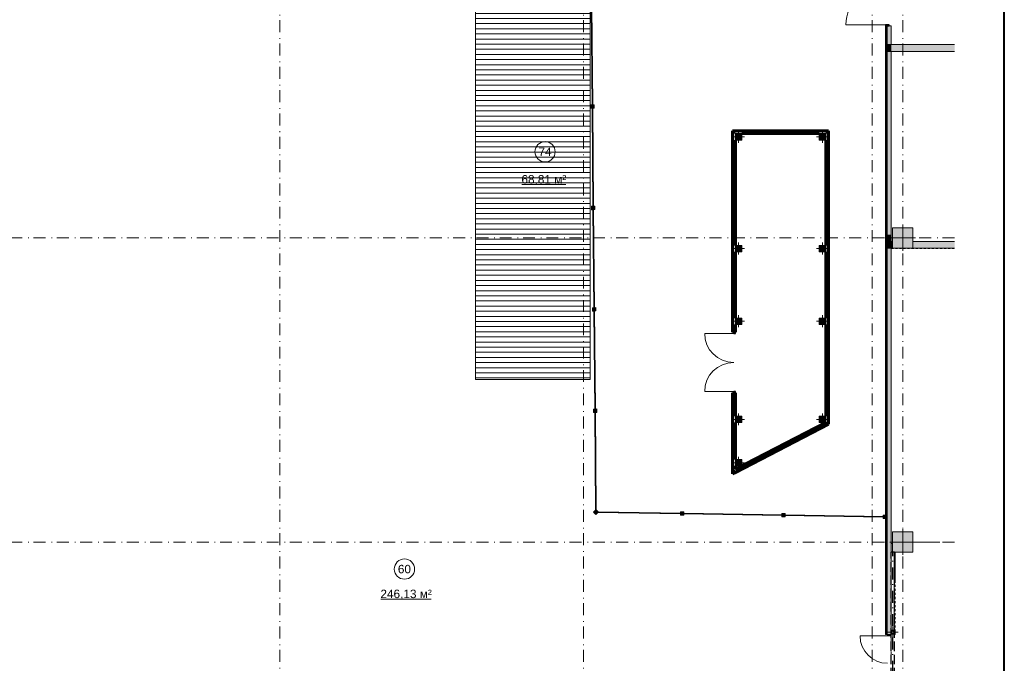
# Model space of a CAD drawing. Header units: millimetres. Extents: x 0 to 1396, y 0 to 589.
# Tile 18 of 23: x 269 to 415, y 280 to 375. Entities that reach past the tile are written whole.
import ezdxf
from ezdxf.xclip import XClip

# ---------------------------------------------------------------- set-up
doc = ezdxf.new("R2010")
doc.units = ezdxf.units.MM
doc.header["$MEASUREMENT"] = 0
doc.header["$XCLIPFRAME"] = 0
for name, pattern in [('Невидимая', [3.912222, 2.822222, -1.09]), ('Штриховая', [5.644444, 2.822222, -2.822222]), ('Штрихпунктирная', [6.702778, 3.527778, -1.763889, 0, -1.411111])]:
    doc.linetypes.add(name, pattern=pattern)
for name, color, linetype in [('Конструктив - ГКЛ', 7, 'Continuous'), ('Конструктив - Колонны', 7, 'Continuous'), ('Конструктив - колонны ул сущ.', 7, 'Continuous'), ('Конструктив - Стена сущ для Кладочного плана', 7, 'Continuous'), ('Конструктив - стены бассейнов жб нов', 7, 'Continuous'), ('Конструктив - Стены Внутр сущ.', 7, 'Continuous'), ('Конструктив - Стены наружние фасад', 7, 'Continuous'), ('Конструктив - Фасадные стены сущ', 7, 'Continuous'), ('Местность - Забор', 7, 'Continuous'), ('УЛИЦА_Стойки стропильные', 7, 'Continuous'), ('Элемент Модели - Зона', 7, 'Continuous'), ('Элемент модели - Зоны уличных помещений', 7, 'Continuous'), ('Элемент Модели - Оси', 7, 'Continuous')]:
    doc.layers.add(name, color=color, linetype=linetype)
doc.styles.add('СГЕНЕРИР_СТИЛЬ_3', font='txt')

# ---------------------------------------------------------------- blocks, each defined once
blk = doc.blocks.new('Чертеж_2_2', base_point=(217.7, 72.6))
at = {"layer": 'Конструктив - ГКЛ', "linetype": 'Continuous', "lineweight": 0, "true_color": 0x000000}
for points in [[(398.25, 341.1), (398.25, 341.04), (398.58, 341.04), (398.58, 341.08), (398.88, 341.08), (398.88, 341.04), (399.18, 341.04), (399.18, 341.08), (399.48, 341.08), (399.48, 341.04), (399.78, 341.04), (399.78, 341.08), (400.08, 341.08), (400.08, 341.04), (400.38, 341.04), (400.38, 341.08), (400.68, 341.08), (400.68, 341.04), (400.98, 341.04), (400.98, 341.08), (401.28, 341.08), (401.28, 341.04), (401.58, 341.04), (401.58, 341.08), (401.88, 341.08), (401.88, 341.04), (402.18, 341.04), (402.18, 341.08), (402.48, 341.08), (402.48, 341.04), (402.78, 341.04), (402.78, 341.08), (403.08, 341.08), (403.08, 341.04), (403.38, 341.04), (403.38, 341.08), (403.68, 341.08), (403.68, 341.04), (403.98, 341.04), (403.98, 341.08), (404.28, 341.08), (404.28, 341.04), (404.58, 341.04), (404.58, 341.08), (404.88, 341.08), (404.88, 341.04), (405.18, 341.04), (405.18, 341.08), (405.48, 341.08), (405.48, 341.04), (405.78, 341.04), (405.78, 341.08), (406.08, 341.08), (406.08, 341.04), (406.38, 341.04), (406.38, 341.08), (406.68, 341.08), (406.68, 341.04), (406.98, 341.04), (406.98, 341.08), (407.28, 341.08), (407.28, 341.04), (407.58, 341.04), (407.58, 341.08), (407.64, 341.08), (407.64, 341.1)], [(398.84, 296.08), (398.71, 296.08), (398.71, 284.53), (398.75, 284.53), (398.75, 284.03), (398.71, 284.03), (398.71, 283.92), (398.84, 283.92)]]:
    blk.add_hatch(color=18, dxfattribs=at).paths.add_polyline_path(points)
at = {"layer": 'Конструктив - Колонны', "linetype": 'Continuous', "lineweight": 0, "true_color": 0x000000}
for points in [[(398.45, 341.1), (401.45, 341.1), (401.45, 344.1), (398.45, 344.1)], [(398.45, 296.1), (401.45, 296.1), (401.45, 299.1), (398.45, 299.1)]]:
    blk.add_hatch(color=18, dxfattribs=at).paths.add_polyline_path(points)
at = {"layer": 'Конструктив - колонны ул сущ.', "linetype": 'Continuous', "lineweight": 0, "true_color": 0x000000}
for points in [[(375.18, 357.1), (376.13, 357.1), (376.13, 358.05), (375.18, 358.05)], [(387.6, 357.1), (388.55, 357.1), (388.55, 358.05), (387.6, 358.05)], [(375.18, 340.56), (376.13, 340.56), (376.13, 341.51), (375.18, 341.51)], [(387.6, 340.56), (388.55, 340.56), (388.55, 341.51), (387.6, 341.51)], [(375.18, 329.81), (376.13, 329.81), (376.13, 330.76), (375.18, 330.76)], [(387.6, 329.81), (388.55, 329.81), (388.55, 330.76), (387.6, 330.76)], [(375.18, 315.29), (376.13, 315.29), (376.13, 316.24), (375.18, 316.24)], [(387.6, 315.29), (388.55, 315.29), (388.55, 316.24), (387.6, 316.24)], [(375.18, 308.87), (376.13, 308.87), (376.13, 309.82), (375.18, 309.82)]]:
    blk.add_hatch(color=18, dxfattribs=at).paths.add_polyline_path(points)
at = {"layer": 'Конструктив - стены бассейнов жб нов', "linetype": 'Continuous', "lineweight": 0, "true_color": 0x000000}
blk.add_hatch(color=18, dxfattribs=at).paths.add_polyline_path([(398.25, 341.1), (398.25, 341.04), (398.58, 341.04), (398.58, 341.08), (398.88, 341.08), (398.88, 341.04), (399.18, 341.04), (399.18, 341.08), (399.48, 341.08), (399.48, 341.04), (399.78, 341.04), (399.78, 341.08), (400.08, 341.08), (400.08, 341.04), (400.38, 341.04), (400.38, 341.08), (400.68, 341.08), (400.68, 341.04), (400.98, 341.04), (400.98, 341.08), (401.28, 341.08), (401.28, 341.04), (401.58, 341.04), (401.58, 341.08), (401.88, 341.08), (401.88, 341.04), (402.18, 341.04), (402.18, 341.08), (402.48, 341.08), (402.48, 341.04), (402.78, 341.04), (402.78, 341.08), (403.08, 341.08), (403.08, 341.04), (403.38, 341.04), (403.38, 341.08), (403.68, 341.08), (403.68, 341.04), (403.98, 341.04), (403.98, 341.08), (404.28, 341.08), (404.28, 341.04), (404.58, 341.04), (404.58, 341.08), (404.88, 341.08), (404.88, 341.04), (405.18, 341.04), (405.18, 341.08), (405.48, 341.08), (405.48, 341.04), (405.78, 341.04), (405.78, 341.08), (406.08, 341.08), (406.08, 341.04), (406.38, 341.04), (406.38, 341.08), (406.68, 341.08), (406.68, 341.04), (406.98, 341.04), (406.98, 341.08), (407.28, 341.08), (407.28, 341.04), (407.58, 341.04), (407.58, 341.08), (407.64, 341.08), (407.64, 341.1)])
at = {"layer": 'Конструктив - Стены Внутр сущ.', "linetype": 'Continuous', "lineweight": 0, "true_color": 0x000000}
for points in [[(397.65, 370.22), (397.65, 371.22), (397.5, 371.22), (397.5, 370.22)], [(398.25, 370.22), (398.25, 371.22), (397.65, 371.22), (397.65, 370.22)], [(398.25, 371.22), (398.25, 370.22), (407.64, 370.22), (407.64, 371.22)], [(397.65, 341.1), (397.65, 342.1), (397.5, 342.1), (397.5, 341.1)], [(398.25, 341.1), (398.25, 342.1), (397.65, 342.1), (397.65, 341.1)], [(398.25, 341.1), (398.45, 341.1), (398.45, 342.1), (398.25, 342.1)], [(401.45, 342.1), (401.45, 341.1), (407.64, 341.1), (407.64, 342.1)]]:
    blk.add_hatch(color=18, dxfattribs=at).paths.add_polyline_path(points)
at = {"layer": 'Конструктив - Стены наружние фасад', "linetype": 'Continuous', "lineweight": 0, "true_color": 0x000000}
for points in [[(397.93, 374), (397.93, 374.16), (397.43, 374.16), (397.43, 374)], [(397.43, 343.1), (397.5, 343.1), (397.5, 374), (397.43, 374)], [(397.5, 371.22), (397.65, 371.22), (397.65, 374), (397.5, 374)], [(397.65, 374), (397.65, 371.22), (398.25, 371.22), (398.25, 374)], [(397.5, 370.22), (397.5, 343.1), (397.65, 343.1), (397.65, 370.22)], [(397.65, 370.22), (397.65, 343.1), (398.25, 343.1), (398.25, 370.22)], [(397.43, 343.1), (397.43, 283.92), (397.5, 283.92), (397.5, 343.1)], [(397.65, 342.1), (397.65, 343.1), (397.5, 343.1), (397.5, 342.1)], [(398.25, 342.1), (398.25, 343.1), (397.65, 343.1), (397.65, 342.1)], [(397.65, 341.1), (397.5, 341.1), (397.5, 283.92), (397.65, 283.92)], [(397.65, 341.1), (397.65, 283.92), (398.25, 283.92), (398.25, 341.1)], [(398.25, 283.92), (397.68, 283.92), (397.68, 283.72), (398.25, 283.72)]]:
    blk.add_hatch(color=18, dxfattribs=at).paths.add_polyline_path(points)
at = {"layer": 'Конструктив - Фасадные стены сущ', "linetype": 'Continuous', "lineweight": 0, "true_color": 0x000000}
for points in [[(375.18, 358.05), (374.75, 358.48), (374.75, 358.05)], [(375.18, 358.48), (374.75, 358.48), (375.18, 358.05)], [(375.18, 358.05), (374.75, 358.05), (374.75, 328.68), (375.18, 328.68)], [(375.18, 358.05), (388.55, 358.05), (388.55, 358.48), (375.18, 358.48)], [(388.55, 358.05), (388.98, 358.05), (388.98, 358.48)], [(388.55, 358.05), (388.98, 358.48), (388.55, 358.48)], [(388.55, 358.05), (388.55, 315.29), (388.98, 315.51), (388.98, 358.05)], [(374.93, 328.68), (374.93, 328.48), (375.18, 328.48), (375.18, 328.68)], [(375.18, 319.68), (374.75, 319.68), (374.75, 308.16), (375.18, 308.38)], [(375.18, 319.68), (375.18, 319.88), (374.93, 319.88), (374.93, 319.68)], [(375.18, 307.9), (388.55, 314.81), (388.55, 315.29), (375.18, 308.38)], [(388.55, 315.29), (388.98, 315.03), (388.98, 315.51)], [(388.55, 315.29), (388.55, 314.81), (388.98, 315.03)], [(375.18, 308.38), (374.75, 307.68), (375.18, 307.9)], [(374.75, 308.16), (374.75, 307.68), (375.18, 308.38)]]:
    blk.add_hatch(color=18, dxfattribs=at).paths.add_polyline_path(points)
at = {"layer": 'Местность - Забор', "linetype": 'Continuous', "lineweight": 0, "true_color": 0x000000}
for points in [[(353.94, 362.14), (354.04, 362.14), (353.91, 376.94), (353.81, 376.94)], [(354.02, 362.14), (353.97, 362.14), (353.97, 362.29), (353.74, 362.29), (353.75, 361.79), (353.97, 361.79), (353.97, 361.94), (354.02, 361.94), (354.02, 361.79), (354.25, 361.8), (354.24, 362.3), (354.02, 362.29)], [(354.07, 347.14), (354.17, 347.14), (354.04, 361.94), (353.94, 361.94)], [(354.15, 347.14), (354.1, 347.14), (354.1, 347.29), (353.87, 347.29), (353.88, 346.79), (354.1, 346.79), (354.1, 346.94), (354.15, 346.94), (354.15, 346.79), (354.38, 346.8), (354.37, 347.3), (354.15, 347.29)], [(354.21, 332.14), (354.31, 332.14), (354.18, 346.94), (354.08, 346.94)], [(354.28, 332.14), (354.23, 332.14), (354.23, 332.29), (354, 332.29), (354.01, 331.79), (354.23, 331.79), (354.23, 331.94), (354.28, 331.94), (354.28, 331.79), (354.51, 331.8), (354.5, 332.3), (354.28, 332.29)], [(354.34, 317.14), (354.44, 317.15), (354.31, 331.94), (354.21, 331.94)], [(354.41, 317.14), (354.36, 317.14), (354.36, 317.29), (354.14, 317.29), (354.14, 316.79), (354.36, 316.79), (354.36, 316.94), (354.41, 316.94), (354.41, 316.79), (354.64, 316.8), (354.64, 317.3), (354.41, 317.29)], [(354.47, 302.24), (354.57, 302.24), (354.44, 316.95), (354.34, 316.94)], [(354.84, 302.01), (354.72, 302.02), (354.72, 302.07), (354.85, 302.06), (354.54, 302.38), (354.54, 302.24), (354.49, 302.24), (354.49, 302.37), (354.17, 302.05), (354.52, 301.69)], [(367.2, 301.79), (367.2, 301.89), (354.72, 302.09), (354.72, 301.99)], [(367.2, 301.86), (367.2, 301.81), (367.05, 301.81), (367.05, 301.59), (367.55, 301.58), (367.55, 301.81), (367.4, 301.81), (367.4, 301.86), (367.55, 301.86), (367.56, 302.08), (367.06, 302.09), (367.05, 301.86)], [(382.2, 301.54), (382.2, 301.64), (367.4, 301.88), (367.4, 301.78)], [(382.2, 301.62), (382.2, 301.57), (382.05, 301.57), (382.05, 301.34), (382.55, 301.33), (382.55, 301.56), (382.4, 301.56), (382.4, 301.61), (382.55, 301.61), (382.55, 301.83), (382.05, 301.84), (382.05, 301.62)], [(397.2, 301.29), (397.2, 301.39), (382.4, 301.64), (382.4, 301.54)], [(397.4, 301.37), (397.55, 301.36), (397.55, 301.59), (397.05, 301.6), (397.05, 301.37), (397.2, 301.37), (397.2, 301.32), (397.05, 301.32), (397.04, 301.1), (397.54, 301.09), (397.55, 301.31), (397.4, 301.32)]]:
    blk.add_hatch(color=18, dxfattribs=at).paths.add_polyline_path(points)
at = {"layer": 'УЛИЦА_Стойки стропильные', "linetype": 'Continuous', "lineweight": 0, "true_color": 0x000000}
h = blk.add_hatch(color=18, dxfattribs=at)
h.paths.add_polyline_path([(398.75, 284.03), (398.75, 284.53), (398.25, 284.53), (398.25, 284.03)])
h.paths.add_polyline_path([(398.71, 284.07), (398.29, 284.07), (398.29, 284.49), (398.71, 284.49)], flags=0)
at = {"layer": 'Элемент Модели - Зона', "linetype": 'Continuous', "lineweight": 15, "true_color": 0xb1b1b1}
h = blk.add_hatch(dxfattribs=at)
h.set_pattern_fill('Настил_01_0002', color=253, style=0, pattern_type=2)
h.set_pattern_definition([(0, (217.7037, 72.6044), (0, 0.76), [])])
h.paths.add_polyline_path([(336.67, 423.65), (336.67, 321.65), (353.67, 321.65), (353.67, 423.65)])
at = {"layer": 'Конструктив - ГКЛ', "color": 251, "linetype": 'Continuous', "lineweight": 20, "ltscale": 0.5, "true_color": 0x575757, "flags": 128}
for points in [[(398.45, 341.1), (398.25, 341.1)], [(398.25, 341.04), (398.58, 341.04)], [(398.88, 341.04), (399.18, 341.04)], [(399.48, 341.04), (399.78, 341.04)], [(400.08, 341.04), (400.38, 341.04)], [(400.68, 341.04), (400.98, 341.04)], [(401.28, 341.04), (401.58, 341.04)], [(407.64, 341.1), (401.45, 341.1)], [(401.88, 341.04), (402.18, 341.04)], [(402.48, 341.04), (402.78, 341.04)], [(403.08, 341.04), (403.38, 341.04)], [(403.68, 341.04), (403.98, 341.04)], [(404.28, 341.04), (404.58, 341.04)], [(404.88, 341.04), (405.18, 341.04)], [(405.48, 341.04), (405.78, 341.04)], [(406.08, 341.04), (406.38, 341.04)], [(406.68, 341.04), (406.98, 341.04)], [(407.28, 341.04), (407.58, 341.04)]]:
    blk.add_lwpolyline(points, dxfattribs=at)
at = {"layer": 'Конструктив - ГКЛ', "color": 251, "linetype": 'Continuous', "lineweight": 5, "ltscale": 0.5, "true_color": 0x575757, "flags": 128}
blk.add_lwpolyline([(398.25, 341.1), (398.25, 341.04)], dxfattribs=at)
at = {"layer": 'Конструктив - ГКЛ', "color": 251, "linetype": 'Continuous', "lineweight": 15, "ltscale": 0.5, "true_color": 0x575757, "flags": 128}
for points in [[(398.71, 296.08), (398.71, 284.53)], [(398.84, 291.58), (398.84, 296.08)], [(398.84, 290.98), (398.84, 291.28)], [(398.84, 290.38), (398.84, 290.68)], [(398.84, 289.78), (398.84, 290.08)], [(398.84, 289.18), (398.84, 289.48)], [(398.84, 288.58), (398.84, 288.88)], [(398.84, 287.98), (398.84, 288.28)], [(398.84, 287.38), (398.84, 287.68)], [(398.84, 286.78), (398.84, 287.08)], [(398.84, 286.18), (398.84, 286.48)], [(398.84, 285.58), (398.84, 285.88)], [(398.84, 284.98), (398.84, 285.28)], [(398.84, 283.92), (398.84, 284.68)], [(398.71, 284.03), (398.71, 283.92)], [(398.71, 283.92), (398.84, 283.92)]]:
    blk.add_lwpolyline(points, dxfattribs=at)
at = {"layer": 'Конструктив - Колонны', "color": 251, "linetype": 'Continuous', "lineweight": 5, "ltscale": 0.5, "true_color": 0x575757}
for p, q in [((399.95, 343), (399.95, 344.5)), ((399.55, 342.6), (398.05, 342.6)), ((399.95, 342.2), (399.95, 340.7)), ((400.35, 342.6), (401.85, 342.6)), ((399.95, 298), (399.95, 299.5)), ((399.55, 297.6), (398.05, 297.6)), ((400.35, 297.6), (401.85, 297.6)), ((399.95, 297.2), (399.95, 295.7))]:
    blk.add_line(p, q, dxfattribs=at)
at = {"layer": 'Конструктив - Колонны', "color": 251, "linetype": 'Continuous', "lineweight": 15, "ltscale": 0.5, "true_color": 0x575757, "flags": 128}
for points in [[(398.45, 341.1), (401.45, 341.1), (401.45, 344.1), (398.45, 344.1)], [(398.45, 296.1), (401.45, 296.1), (401.45, 299.1), (398.45, 299.1)]]:
    blk.add_lwpolyline(points, close=True, dxfattribs=at)
at = {"layer": 'Конструктив - Колонны', "color": 251, "linetype": 'Continuous', "lineweight": 5, "ltscale": 0.5, "true_color": 0x575757}
for p in [(399.95, 342.6), (399.95, 297.6)]:
    blk.add_point(p, dxfattribs=at)
at = {"layer": 'Конструктив - колонны ул сущ.', "color": 251, "linetype": 'Continuous', "lineweight": 5, "ltscale": 0.5, "true_color": 0x575757}
for p, q in [((375.25, 357.58), (374.78, 357.58)), ((375.65, 357.98), (375.65, 358.45)), ((376.05, 357.58), (376.53, 357.58)), ((387.68, 357.58), (387.2, 357.58)), ((388.08, 357.98), (388.08, 358.45)), ((388.48, 357.58), (388.95, 357.58)), ((375.65, 357.18), (375.65, 356.7)), ((388.08, 357.18), (388.08, 356.7)), ((375.65, 341.44), (375.65, 341.91)), ((388.08, 341.44), (388.08, 341.91)), ((375.25, 341.04), (374.78, 341.04)), ((375.65, 340.64), (375.65, 340.16)), ((376.05, 341.04), (376.53, 341.04)), ((387.68, 341.04), (387.2, 341.04)), ((388.08, 340.64), (388.08, 340.16)), ((388.48, 341.04), (388.95, 341.04)), ((375.65, 330.69), (375.65, 331.16)), ((388.08, 330.69), (388.08, 331.16)), ((375.25, 330.29), (374.78, 330.29)), ((375.65, 329.89), (375.65, 329.41)), ((376.05, 330.29), (376.53, 330.29)), ((387.68, 330.29), (387.2, 330.29)), ((388.08, 329.89), (388.08, 329.41)), ((388.48, 330.29), (388.95, 330.29)), ((375.65, 316.16), (375.65, 316.64)), ((388.08, 316.16), (388.08, 316.64)), ((375.25, 315.76), (374.78, 315.76)), ((375.65, 315.36), (375.65, 314.89)), ((376.05, 315.76), (376.53, 315.76)), ((387.68, 315.76), (387.2, 315.76)), ((388.08, 315.36), (388.08, 314.89)), ((388.48, 315.76), (388.95, 315.76)), ((375.25, 309.34), (374.78, 309.34)), ((375.65, 309.74), (375.65, 310.22)), ((376.05, 309.34), (376.53, 309.34)), ((375.65, 308.94), (375.65, 308.47))]:
    blk.add_line(p, q, dxfattribs=at)
at = {"layer": 'Конструктив - колонны ул сущ.', "color": 251, "linetype": 'Continuous', "lineweight": 15, "ltscale": 0.5, "true_color": 0x575757, "flags": 128}
for points in [[(375.18, 357.1), (376.13, 357.1), (376.13, 358.05), (375.18, 358.05)], [(387.6, 357.1), (388.55, 357.1), (388.55, 358.05), (387.6, 358.05)], [(375.18, 340.56), (376.13, 340.56), (376.13, 341.51), (375.18, 341.51)], [(387.6, 340.56), (388.55, 340.56), (388.55, 341.51), (387.6, 341.51)], [(375.18, 329.81), (376.13, 329.81), (376.13, 330.76), (375.18, 330.76)], [(387.6, 329.81), (388.55, 329.81), (388.55, 330.76), (387.6, 330.76)], [(375.18, 315.29), (376.13, 315.29), (376.13, 316.24), (375.18, 316.24)], [(387.6, 315.29), (388.55, 315.29), (388.55, 316.24), (387.6, 316.24)], [(375.18, 308.87), (376.13, 308.87), (376.13, 309.82), (375.18, 309.82)]]:
    blk.add_lwpolyline(points, close=True, dxfattribs=at)
at = {"layer": 'Конструктив - колонны ул сущ.', "color": 251, "linetype": 'Continuous', "lineweight": 5, "ltscale": 0.5, "true_color": 0x575757}
for p in [(375.65, 357.58), (388.08, 357.58), (375.65, 341.04), (388.08, 341.04), (375.65, 330.29), (388.08, 330.29), (375.65, 315.76), (388.08, 315.76), (375.65, 309.34)]:
    blk.add_point(p, dxfattribs=at)
at = {"layer": 'Конструктив - Стена сущ для Кладочного плана', "color": 251, "linetype": 'Невидимая', "lineweight": 30, "ltscale": 0.5, "true_color": 0x575757}
for p, q in [((398.25, 254.1), (398.25, 296.1)), ((398.75, 296.1), (398.25, 296.1)), ((398.75, 254.1), (398.75, 296.1))]:
    blk.add_line(p, q, dxfattribs=at)
at = {"layer": 'Конструктив - Стена сущ для Кладочного плана', "color": 251, "linetype": 'Штрихпунктирная', "lineweight": 30, "ltscale": 0.5, "true_color": 0x575757}
blk.add_line((398.5, 254.1), (398.5, 296.1), dxfattribs=at)
at = {"layer": 'Конструктив - стены бассейнов жб нов', "color": 251, "linetype": 'Continuous', "lineweight": 20, "ltscale": 0.5, "true_color": 0x575757, "flags": 128}
for points in [[(398.45, 341.1), (398.25, 341.1)], [(398.25, 341.04), (398.58, 341.04)], [(398.88, 341.04), (399.18, 341.04)], [(399.48, 341.04), (399.78, 341.04)], [(400.08, 341.04), (400.38, 341.04)], [(400.68, 341.04), (400.98, 341.04)], [(401.28, 341.04), (401.58, 341.04)], [(407.64, 341.1), (401.45, 341.1)], [(401.88, 341.04), (402.18, 341.04)], [(402.48, 341.04), (402.78, 341.04)], [(403.08, 341.04), (403.38, 341.04)], [(403.68, 341.04), (403.98, 341.04)], [(404.28, 341.04), (404.58, 341.04)], [(404.88, 341.04), (405.18, 341.04)], [(405.48, 341.04), (405.78, 341.04)], [(406.08, 341.04), (406.38, 341.04)], [(406.68, 341.04), (406.98, 341.04)], [(407.28, 341.04), (407.58, 341.04)]]:
    blk.add_lwpolyline(points, dxfattribs=at)
at = {"layer": 'Конструктив - стены бассейнов жб нов', "color": 251, "linetype": 'Continuous', "lineweight": 5, "ltscale": 0.5, "true_color": 0x575757, "flags": 128}
blk.add_lwpolyline([(398.25, 341.04), (398.25, 341.1)], dxfattribs=at)
at = {"layer": 'Конструктив - Стены Внутр сущ.', "color": 251, "linetype": 'Continuous', "lineweight": 20, "ltscale": 0.5, "true_color": 0x575757, "flags": 128}
for points in [[(407.64, 371.22), (398.25, 371.22)], [(398.25, 370.22), (407.64, 370.22)], [(398.45, 342.1), (398.25, 342.1)], [(407.64, 342.1), (401.45, 342.1)], [(398.25, 341.1), (398.45, 341.1)], [(401.45, 341.1), (407.64, 341.1)]]:
    blk.add_lwpolyline(points, dxfattribs=at)
at = {"layer": 'Конструктив - Стены наружние фасад', "color": 251, "linetype": 'Continuous', "lineweight": 15, "ltscale": 0.5, "true_color": 0x575757}
for p, q in [((397.43, 374.16), (391.54, 374.16)), ((397.43, 374), (397.5, 374)), ((397.43, 374), (397.5, 374)), ((397.43, 374), (397.5, 374)), ((397.5, 283.92), (397.43, 283.92))]:
    blk.add_line(p, q, dxfattribs=at)
at = {"layer": 'Конструктив - Стены наружние фасад', "color": 251, "linetype": 'Continuous', "lineweight": 30, "ltscale": 0.5, "true_color": 0x575757}
for p, q in [((397.93, 374.16), (397.43, 374.16)), ((397.43, 374.16), (397.43, 374)), ((397.43, 374), (397.93, 374)), ((397.5, 374), (397.65, 374)), ((397.5, 374), (397.65, 374)), ((397.5, 374), (397.65, 374)), ((397.93, 374), (397.93, 374.16)), ((397.65, 283.92), (397.5, 283.92))]:
    blk.add_line(p, q, dxfattribs=at)
at = {"layer": 'Конструктив - Стены наружние фасад', "color": 251, "linetype": 'Continuous', "lineweight": 20, "ltscale": 0.5, "true_color": 0x575757}
for p, q in [((397.43, 374), (397.43, 373.79)), ((397.43, 374), (397.43, 373.79)), ((397.43, 374), (397.43, 373.79)), ((397.5, 371.22), (397.5, 374)), ((397.65, 371.22), (397.65, 374)), ((398.25, 374), (398.25, 373.79)), ((398.25, 374), (398.25, 373.79)), ((398.25, 374), (398.25, 373.79)), ((397.65, 371.22), (397.5, 371.22)), ((397.5, 371.22), (397.5, 370.22)), ((397.65, 371.22), (397.5, 371.22)), ((397.5, 371.22), (397.5, 370.22)), ((398.25, 371.22), (397.65, 371.22)), ((398.25, 371.22), (397.65, 371.22)), ((397.5, 370.22), (397.65, 370.22)), ((397.5, 343.1), (397.5, 370.22)), ((397.5, 370.22), (397.65, 370.22)), ((397.65, 370.22), (398.25, 370.22)), ((397.65, 343.1), (397.65, 370.22)), ((397.65, 370.22), (398.25, 370.22)), ((397.5, 342.1), (397.5, 343.1)), ((397.65, 342.1), (397.65, 343.1)), ((397.65, 342.1), (397.5, 342.1)), ((397.5, 342.1), (397.5, 341.1)), ((397.65, 342.1), (397.5, 342.1)), ((397.5, 342.1), (397.5, 341.1)), ((398.25, 342.1), (397.65, 342.1)), ((398.25, 342.1), (397.65, 342.1)), ((397.5, 341.1), (397.65, 341.1)), ((397.5, 283.92), (397.5, 341.1)), ((397.5, 341.1), (397.65, 341.1)), ((397.65, 341.1), (398.25, 341.1)), ((397.65, 283.92), (397.65, 341.1)), ((397.65, 341.1), (398.25, 341.1))]:
    blk.add_line(p, q, dxfattribs=at)
at = {"layer": 'Конструктив - Стены наружние фасад', "color": 251, "linetype": 'Continuous', "lineweight": 5, "ltscale": 0.5, "true_color": 0x575757}
for p, q in [((397.65, 374), (397.93, 374)), ((397.65, 374), (397.93, 374)), ((397.65, 374), (397.93, 374)), ((397.93, 374), (398.25, 374)), ((397.93, 374), (398.25, 374)), ((397.93, 374), (398.25, 374)), ((397.68, 283.72), (393.63, 283.72)), ((397.5, 283.92), (397.43, 283.92)), ((397.65, 283.92), (397.5, 283.92)), ((397.68, 283.92), (397.65, 283.92)), ((397.68, 283.92), (397.65, 283.92)), ((398.25, 283.92), (397.68, 283.92)), ((397.68, 283.72), (397.68, 283.92)), ((397.68, 283.92), (398.25, 283.92)), ((398.25, 283.92), (397.68, 283.92)), ((398.25, 283.92), (397.68, 283.92)), ((398.25, 283.72), (397.68, 283.72)), ((398.25, 283.92), (398.25, 283.72))]:
    blk.add_line(p, q, dxfattribs=at)
at = {"layer": 'Конструктив - Стены наружние фасад', "color": 251, "linetype": 'Continuous', "lineweight": 20, "ltscale": 0.5, "true_color": 0x575757, "flags": 128}
for points in [[(397.43, 374), (397.43, 343.1)], [(398.25, 371.22), (398.25, 374)], [(398.25, 343.1), (398.25, 370.22)], [(397.43, 343.1), (397.43, 283.92)], [(398.25, 342.1), (398.25, 343.1)], [(398.25, 284.53), (398.25, 341.1)], [(398.25, 283.92), (398.25, 284.03)]]:
    blk.add_lwpolyline(points, dxfattribs=at)
at = {"layer": 'Конструктив - Стены наружние фасад', "color": 251, "linetype": 'Continuous', "lineweight": 5, "ltscale": 0.5, "true_color": 0x575757}
for centre, radius, start, end in [((397.43, 374.16), 5.89, 90, 180), ((397.68, 283.72), 4.05, 180, 270)]:
    blk.add_arc(centre, radius, start, end, dxfattribs=at)
at = {"layer": 'Конструктив - Фасадные стены сущ', "color": 251, "linetype": 'Continuous', "lineweight": 15, "ltscale": 0.5, "true_color": 0x575757}
for p, q in [((374.93, 328.48), (370.63, 328.48)), ((374.93, 319.88), (370.63, 319.88))]:
    blk.add_line(p, q, dxfattribs=at)
at = {"layer": 'Конструктив - Фасадные стены сущ', "color": 251, "linetype": 'Continuous', "lineweight": 60, "ltscale": 0.5, "true_color": 0x575757}
for p, q in [((374.75, 328.68), (374.75, 328.86)), ((374.75, 328.68), (374.75, 328.86)), ((374.75, 328.68), (374.75, 328.86)), ((374.93, 328.68), (374.75, 328.68)), ((374.93, 328.68), (374.75, 328.68)), ((374.93, 328.68), (374.75, 328.68)), ((375.18, 328.68), (374.93, 328.68)), ((375.18, 328.68), (374.93, 328.68)), ((375.18, 328.68), (374.93, 328.68)), ((375.18, 328.68), (375.18, 328.86)), ((375.18, 328.68), (375.18, 328.86)), ((375.18, 328.68), (375.18, 328.86)), ((374.75, 319.68), (374.75, 319.49)), ((374.93, 319.68), (374.75, 319.68)), ((374.93, 319.68), (374.75, 319.68)), ((374.93, 319.68), (374.75, 319.68)), ((374.75, 319.68), (374.75, 319.49)), ((374.75, 319.68), (374.75, 319.49)), ((375.18, 319.68), (374.93, 319.68)), ((375.18, 319.68), (374.93, 319.68)), ((375.18, 319.68), (374.93, 319.68)), ((375.18, 319.68), (375.18, 319.49)), ((375.18, 319.68), (375.18, 319.49)), ((375.18, 319.68), (375.18, 319.49))]:
    blk.add_line(p, q, dxfattribs=at)
at = {"layer": 'Конструктив - Фасадные стены сущ', "color": 251, "linetype": 'Continuous', "lineweight": 30, "ltscale": 0.5, "true_color": 0x575757}
for p, q in [((374.93, 328.68), (374.93, 328.48)), ((375.18, 328.68), (374.93, 328.68)), ((374.93, 328.48), (375.18, 328.48)), ((375.18, 328.48), (375.18, 328.68)), ((375.18, 319.88), (374.93, 319.88)), ((374.93, 319.88), (374.93, 319.68)), ((374.93, 319.68), (375.18, 319.68)), ((375.18, 319.68), (375.18, 319.88))]:
    blk.add_line(p, q, dxfattribs=at)
at = {"layer": 'Конструктив - Фасадные стены сущ', "color": 251, "linetype": 'Continuous', "lineweight": 60, "ltscale": 0.5, "true_color": 0x575757, "flags": 128}
for points in [[(374.75, 358.48), (374.75, 358.05)], [(388.98, 358.48), (374.75, 358.48)], [(374.75, 358.05), (374.75, 328.68)], [(376.13, 358.05), (387.6, 358.05)], [(388.98, 358.48), (388.98, 358.05)], [(388.98, 315.51), (388.98, 358.05)], [(375.18, 341.51), (375.18, 357.1)], [(388.55, 357.1), (388.55, 341.51)], [(375.18, 330.76), (375.18, 340.56)], [(388.55, 340.56), (388.55, 330.76)], [(375.18, 328.68), (375.18, 329.81)], [(388.55, 329.81), (388.55, 316.24)], [(374.75, 319.68), (374.75, 307.68)], [(375.18, 316.24), (375.18, 319.68)], [(375.18, 309.82), (375.18, 315.29)], [(388.55, 315.29), (375.18, 308.38)], [(375.18, 307.9), (388.98, 315.03)], [(388.98, 315.03), (388.98, 315.51)], [(374.75, 307.68), (375.18, 307.9)], [(375.18, 308.38), (375.18, 308.87)]]:
    blk.add_lwpolyline(points, dxfattribs=at)
at = {"layer": 'Конструктив - Фасадные стены сущ', "color": 251, "linetype": 'Continuous', "lineweight": 5, "ltscale": 0.5, "true_color": 0x575757}
for centre, start, end in [((374.93, 328.48), 180, 270), ((374.93, 319.88), 90, 180)]:
    blk.add_arc(centre, 4.3, start, end, dxfattribs=at)
at = {"layer": 'Местность - Забор', "color": 7, "linetype": 'Continuous', "lineweight": 15, "ltscale": 0.5}
for p, q in [((353.74, 362.29), (353.75, 361.79)), ((353.97, 362.29), (353.74, 362.29)), ((353.97, 361.79), (353.75, 361.79)), ((353.97, 362.29), (353.97, 362.14)), ((354.02, 362.14), (353.97, 362.14)), ((353.97, 361.94), (353.97, 361.79)), ((354.02, 361.94), (353.97, 361.94)), ((354.24, 362.3), (354.02, 362.29)), ((354.02, 362.29), (354.02, 362.14)), ((354.02, 361.94), (354.02, 361.79)), ((354.25, 361.8), (354.02, 361.79)), ((354.24, 362.3), (354.25, 361.8)), ((353.87, 347.29), (353.88, 346.79)), ((354.1, 347.29), (353.87, 347.29)), ((354.1, 347.29), (354.1, 347.14)), ((354.15, 347.14), (354.1, 347.14)), ((354.37, 347.3), (354.15, 347.29)), ((354.15, 347.29), (354.15, 347.14)), ((354.37, 347.3), (354.38, 346.8)), ((354.1, 346.79), (353.88, 346.79)), ((354.1, 346.94), (354.1, 346.79)), ((354.15, 346.94), (354.1, 346.94)), ((354.15, 346.94), (354.15, 346.79)), ((354.38, 346.8), (354.15, 346.79)), ((354, 332.29), (354.01, 331.79)), ((354.23, 332.29), (354, 332.29)), ((354.23, 331.79), (354.01, 331.79)), ((354.23, 332.29), (354.23, 332.14)), ((354.28, 332.14), (354.23, 332.14)), ((354.23, 331.94), (354.23, 331.79)), ((354.28, 331.94), (354.23, 331.94)), ((354.5, 332.3), (354.28, 332.29)), ((354.28, 332.29), (354.28, 332.14)), ((354.28, 331.94), (354.28, 331.79)), ((354.51, 331.8), (354.28, 331.79)), ((354.5, 332.3), (354.51, 331.8)), ((354.14, 317.29), (354.14, 316.79)), ((354.36, 317.29), (354.14, 317.29)), ((354.36, 316.79), (354.14, 316.79)), ((354.36, 317.29), (354.36, 317.14)), ((354.41, 317.14), (354.36, 317.14)), ((354.36, 316.94), (354.36, 316.79)), ((354.41, 316.94), (354.36, 316.94)), ((354.64, 317.3), (354.41, 317.29)), ((354.41, 317.29), (354.41, 317.14)), ((354.41, 316.94), (354.41, 316.79)), ((354.64, 316.8), (354.41, 316.79)), ((354.64, 317.3), (354.64, 316.8)), ((354.49, 302.37), (354.17, 302.05)), ((354.17, 302.05), (354.52, 301.69)), ((354.49, 302.37), (354.49, 302.24)), ((354.54, 302.24), (354.49, 302.24)), ((354.84, 302.01), (354.52, 301.69)), ((354.54, 302.38), (354.54, 302.24)), ((354.54, 302.38), (354.85, 302.06)), ((354.72, 302.07), (354.72, 302.02)), ((354.72, 302.07), (354.85, 302.06)), ((354.72, 302.02), (354.84, 302.01)), ((367.06, 302.09), (367.05, 301.86)), ((367.05, 301.86), (367.2, 301.86)), ((367.06, 302.09), (367.56, 302.08)), ((367.2, 301.86), (367.2, 301.81)), ((367.4, 301.86), (367.4, 301.81)), ((367.4, 301.86), (367.55, 301.86)), ((367.56, 302.08), (367.55, 301.86)), ((382.05, 301.84), (382.05, 301.62)), ((382.05, 301.84), (382.55, 301.83)), ((367.05, 301.81), (367.05, 301.59)), ((367.05, 301.81), (367.2, 301.81)), ((367.05, 301.59), (367.55, 301.58)), ((367.4, 301.81), (367.55, 301.81)), ((367.55, 301.81), (367.55, 301.58)), ((382.05, 301.62), (382.2, 301.62)), ((382.05, 301.57), (382.05, 301.34)), ((382.05, 301.57), (382.2, 301.57)), ((382.05, 301.34), (382.55, 301.33)), ((382.2, 301.62), (382.2, 301.57)), ((382.4, 301.61), (382.4, 301.56)), ((382.4, 301.61), (382.55, 301.61)), ((382.4, 301.56), (382.55, 301.56)), ((382.55, 301.83), (382.55, 301.61)), ((382.55, 301.56), (382.55, 301.33)), ((397.05, 301.32), (397.04, 301.1)), ((397.04, 301.1), (397.54, 301.09)), ((397.05, 301.6), (397.05, 301.37)), ((397.05, 301.6), (397.55, 301.59)), ((397.05, 301.37), (397.2, 301.37)), ((397.05, 301.32), (397.2, 301.32)), ((397.2, 301.37), (397.2, 301.32)), ((397.4, 301.37), (397.4, 301.32)), ((397.4, 301.37), (397.55, 301.36)), ((397.4, 301.32), (397.55, 301.31)), ((397.55, 301.31), (397.54, 301.09)), ((397.55, 301.59), (397.55, 301.36))]:
    blk.add_line(p, q, dxfattribs=at)
at = {"layer": 'Местность - Забор', "color": 7, "linetype": 'Continuous', "lineweight": 15, "ltscale": 0.5, "flags": 128}
for points in [[(353.94, 362.14), (354.04, 362.14), (353.91, 376.94), (353.81, 376.94)], [(354.07, 347.14), (354.17, 347.14), (354.04, 361.94), (353.94, 361.94)], [(354.21, 332.14), (354.31, 332.14), (354.18, 346.94), (354.08, 346.94)], [(354.34, 317.14), (354.44, 317.15), (354.31, 331.94), (354.21, 331.94)], [(354.47, 302.24), (354.57, 302.24), (354.44, 316.95), (354.34, 316.94)], [(367.2, 301.79), (367.2, 301.89), (354.72, 302.09), (354.72, 301.99)], [(382.2, 301.54), (382.2, 301.64), (367.4, 301.88), (367.4, 301.78)], [(397.2, 301.29), (397.2, 301.39), (382.4, 301.64), (382.4, 301.54)]]:
    blk.add_lwpolyline(points, close=True, dxfattribs=at)
for points in [[(353.94, 362.29), (353.81, 376.79)], [(354.04, 362.29), (353.91, 376.79)], [(354.07, 347.29), (353.95, 361.79)], [(354.17, 347.29), (354.05, 361.79)], [(354.2, 332.29), (354.08, 346.79)], [(354.3, 332.29), (354.18, 346.79)], [(354.34, 317.29), (354.21, 331.79)], [(354.44, 317.3), (354.31, 331.79)], [(354.47, 302.35), (354.34, 316.79)], [(354.57, 302.35), (354.44, 316.8)], [(367.05, 301.79), (354.82, 301.99)], [(367.05, 301.89), (354.83, 302.09)], [(382.05, 301.64), (367.55, 301.88)], [(382.05, 301.54), (367.55, 301.78)], [(397.05, 301.4), (382.55, 301.63)], [(397.05, 301.3), (382.55, 301.53)]]:
    blk.add_lwpolyline(points, dxfattribs=at)
at = {"layer": 'УЛИЦА_Стойки стропильные', "color": 251, "linetype": 'Continuous', "lineweight": 5, "ltscale": 0.5, "true_color": 0x575757}
for p, q in [((398.5, 284.68), (398.5, 285.08)), ((398.1, 284.28), (397.7, 284.28)), ((398.5, 283.88), (398.5, 283.48)), ((398.9, 284.28), (399.3, 284.28))]:
    blk.add_line(p, q, dxfattribs=at)
at = {"layer": 'УЛИЦА_Стойки стропильные', "color": 251, "linetype": 'Continuous', "lineweight": 30, "ltscale": 0.5, "true_color": 0x575757, "flags": 128}
for points in [[(398.75, 284.03), (398.75, 284.53), (398.25, 284.53), (398.25, 284.03)], [(398.71, 284.07), (398.29, 284.07), (398.29, 284.49), (398.71, 284.49)]]:
    blk.add_lwpolyline(points, close=True, dxfattribs=at)
at = {"layer": 'УЛИЦА_Стойки стропильные', "color": 251, "linetype": 'Continuous', "lineweight": 5, "ltscale": 0.5, "true_color": 0x575757}
blk.add_point((398.5, 284.28), dxfattribs=at)
at = {"layer": 'Элемент Модели - Зона', "color": 7, "linetype": 'Continuous', "lineweight": 15, "ltscale": 0.5, "flags": 128}
for points in [[(336.67, 423.65), (353.67, 423.65), (353.67, 321.65), (336.67, 321.65)], [(398.45, 299.1), (401.45, 299.1), (401.45, 296.1), (398.45, 296.1)]]:
    blk.add_lwpolyline(points, close=True, dxfattribs=at)
at = {"layer": 'Элемент Модели - Зона', "color": 7, "linetype": 'Штриховая', "lineweight": 15, "ltscale": 0.5, "flags": 128}
for points in [[(407.64, 341.1), (398.25, 341.1), (398.25, 340.85), (398.25, 298.39), (398.25, 297.39), (398.45, 297.39), (398.45, 299.1), (401.45, 299.1), (401.45, 297.6), (407.64, 297.6)], [(407.64, 297.6), (401.45, 297.6), (401.45, 296.1), (398.45, 296.1), (398.45, 297.39), (398.25, 297.39), (398.25, 254.2), (407.64, 254.2)]]:
    blk.add_lwpolyline(points, dxfattribs=at)
at = {"layer": 'Элемент модели - Зоны уличных помещений', "color": 7, "linetype": 'Continuous', "lineweight": 15, "ltscale": 0.5}
for p, q in [((343.56, 350.52), (350.06, 350.52)), ((322.69, 289.17), (330.14, 289.17))]:
    blk.add_line(p, q, dxfattribs=at)
at = {"layer": 'Элемент модели - Зоны уличных помещений', "color": 7, "linetype": 'Continuous', "lineweight": 15, "ltscale": 0.5, "flags": 128}
for points in [[(348.49, 355.36, 1), (345.49, 355.36, 1)], [(327.66, 293.61, 1), (324.66, 293.61, 1)]]:
    blk.add_lwpolyline(points, format="xyb", close=True, dxfattribs=at)
at = {"layer": 'Элемент Модели - Оси', "color": 7, "linetype": 'Штрихпунктирная', "lineweight": 15, "ltscale": 0.5}
for p, q in [((307.7, 533.6), (307.7, 138.08)), ((352.7, 533.6), (352.7, 138.08)), ((395.45, 533.6), (395.45, 138.08)), ((399.95, 533.6), (399.95, 138.08)), ((153.9, 342.6), (407.64, 342.6)), ((153.9, 297.6), (407.64, 297.6))]:
    blk.add_line(p, q, dxfattribs=at)
at = {"layer": 'Элемент модели - Зоны уличных помещений', "color": 7, "linetype": 'Continuous', "lineweight": 15, "char_height": 1.25, "attachment_point": 5, "style": 'СГЕНЕРИР_СТИЛЬ_3'}
for s, insert in [('\\A1;{\\pqc;\\fArial|b0|i0|c204|p38;74}', (346.99, 355.36)), ('\\A1;{\\pqc;\\fArial|b0|i0|c204|p38;68,81 м²}', (346.81, 351.17)), ('\\A1;{\\pqc;\\fArial|b0|i0|c204|p38;60}', (326.16, 293.6)), ('\\A1;{\\pqc;\\fArial|b0|i0|c204|p38;246,13 м²}', (326.41, 289.82))]:
    blk.add_mtext(s, dxfattribs=dict(at, insert=insert))

msp = doc.modelspace()

# ---------------------------------------------------------------- linework, layer by layer
at = {"color": 7, "linetype": 'Continuous', "lineweight": 40}
msp.add_line((415, 5), (415, 589), dxfattribs=at)

# ---------------------------------------------------------------- block references
at = {"color": 161, "linetype": 'Continuous', "lineweight": 40, "true_color": 0x83aefe}
ref = msp.add_blockref('Чертеж_2_2', (217.7, 72.6), dxfattribs=at)
XClip(ref).set_block_clipping_path([(75.5282337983, 138.0790885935), (407.6441154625, 585.1734188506)])

doc.saveas('drawing.dxf')
